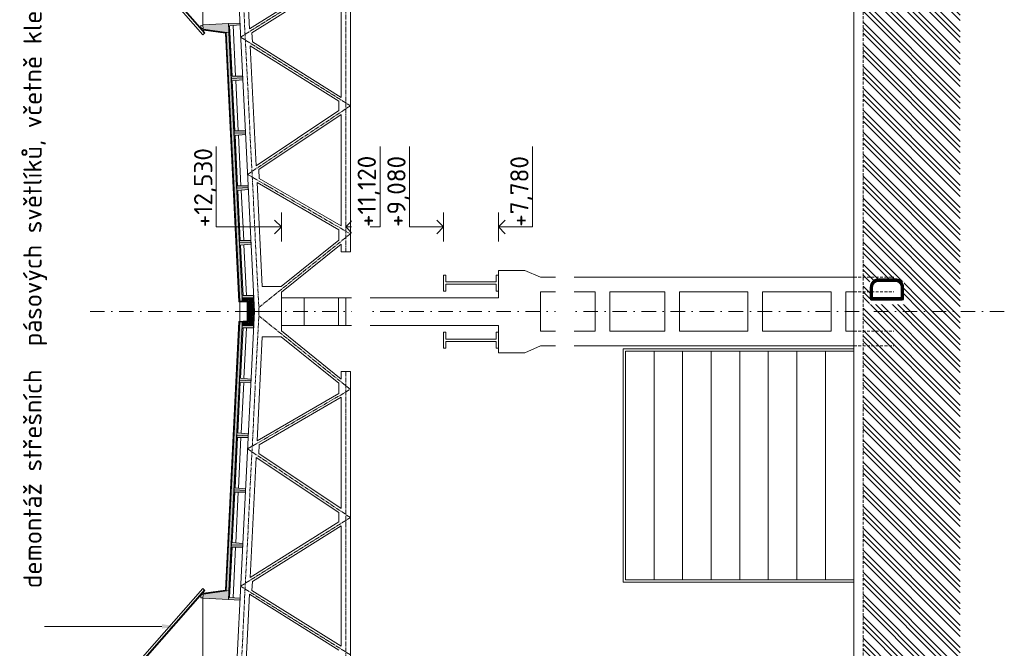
# Model space of a CAD drawing. Header units: millimetres. Extents: x -29085 to 3627694, y -159961 to 2281735.
# Tile 71 of 229: x 147219 to 168764, y 132224 to 145964. Entities that reach past the tile are written whole.
import ezdxf
from ezdxf import colors
from ezdxf.entities.mleader import LeaderData, LeaderLine
from ezdxf.math import Vec2, Vec3

# ---------------------------------------------------------------- set-up
doc = ezdxf.new("R2010")
doc.units = ezdxf.units.MM
for name, pattern in [('AM_DIN_G_W050', [13.75, 9.75, -1.5, 1, -1.5]), ('CARKOVANA', [5, 3, -2]), ('CENTERX2', [101.6, 63.5, -12.7, 12.7, -12.7]), ('DASHDOT', [25.4, 12.7, -6.35, 0, -6.35]), ('HIDDEN', [9.525, 6.35, -3.175])]:
    doc.linetypes.add(name, pattern=pattern)
for name, color, linetype, lineweight in [('A99_N_sraf', 252, 'Continuous', 0), ('A99_N_txt-popis-200', 240, 'Continuous', 5), ('A99_N_txt-popis-50', 240, 'Continuous', 9), ('A99_S_kce-demolice', 30, 'Continuous', 20), ('A99_S_kce-pohl', 7, 'Continuous', 5), ('A99_S_kce-rez-sil', 7, 'Continuous', 15), ('A99_S_kce-rez-ten', 7, 'Continuous', 9), ('A99_S_koty-200-vysk', 160, 'Continuous', 9), ('A99_S_osy', 1, 'CENTERX2', 5), ('A99_S_sraf', 252, 'Continuous', 9)]:
    doc.layers.add(name, color=color, linetype=linetype, lineweight=lineweight)
doc.styles.add('A99_popis', font='isocpeur.ttf')
doc.styles.add('ad_popis 100', font='isocpeur.ttf', dxfattribs={"height": 200})
pattern_1 = [(135, (155363.95, 93373.25), (-35.35534, -35.35534), []), (135, (155363.95, 93387.394), (-35.35534, -35.35534), []), (135, (155363.95, 93415.68), (-49.497475, -21.213203), [20, -10, 0, -10])]
pattern_2 = [(137.86, (152077.84, 121899.01), (-26.83778, -29.660305), []), (92.86, (152062.357, 121943.362), (-29.660305, 26.837778), [5, -51.56854]), (137.86, (152062.108, 121948.356), (-26.83778, -29.660305), [5, -35]), (182.86, (152058.4, 121951.71), (-26.837778, -29.660305), [5, -51.56854]), (227.86, (152053.406, 121951.46), (29.660305, -26.83778), [5, -35]), (92.86, (152050.3, 121942.76), (-29.660305, 26.837778), [5, -51.56854]), (137.86, (152054.01, 121939.405), (-26.83778, -29.660305), [5, -35]), (182.86, (152059.002, 121939.655), (-26.837778, -29.660305), [5, -51.56854]), (227.86, (152062.357, 121943.362), (29.660305, -26.83778), [5, -35]), (137.86, (152045.08, 121955.62), (-26.83778, -29.660305), [10, -30])]

msp = doc.modelspace()

# ---------------------------------------------------------------- hatches: boundary and pattern name
at = {"layer": 'A99_N_sraf', "lineweight": 0, "transparency": 33554687}
h = msp.add_hatch(dxfattribs=at)
h.set_pattern_fill('ZELEZOBETON', color=256, scale=10)
h.set_pattern_definition([(45, (-137246.05, -449416.75), (-35.355339, 35.355339), []), (45, (-137231.91, -449416.75), (-35.355339, 35.355339), []), (45, (-137203.623, -449416.75), (-21.2132034, 49.4974747), [20, -10, 0, -10])])
h.paths.add_polyline_path([(152339, 139583.3), (152304, 139583.3), (152304, 139363.3), (152089, 139353.3), (152089, 139283.3), (152339, 139283.3)])
h.paths.add_polyline_path([(152339, 139883.3), (152089, 139883.3), (152089, 139813.3), (152304, 139803.3), (152304, 139583.3), (152339, 139583.3)])
at = {"layer": 'A99_S_kce-demolice', "lineweight": 0}
h = msp.add_hatch(dxfattribs=at)
h.set_pattern_fill('BETON-LEHKY', color=256, scale=10, style=0)
h.set_pattern_definition([(45, (-86056.908, 94283.252), (-28.284271, 28.284271), []), (0, (-86011.84, 94296.5), (28.2842712, 28.2842712), [5, -51.5685425]), (45, (-86006.84, 94296.5), (-28.284271, 28.284271), [5, -35]), (90, (-86003.303, 94300.036), (-28.2842712, 28.2842712), [5, -51.5685425]), (135, (-86003.303, 94305.036), (-28.284271, -28.284271), [5, -35]), (0, (-86011.84, 94308.572), (28.2842712, 28.2842712), [5, -51.5685425]), (45, (-86015.375, 94305.036), (-28.284271, 28.284271), [5, -35]), (90, (-86015.375, 94300.036), (-28.2842712, 28.2842712), [5, -51.5685425]), (135, (-86011.84, 94296.5), (-28.284271, -28.284271), [5, -35]), (45, (-85998.732, 94313.143), (-28.284271, 28.284271), [10, -30])])
h.paths.add_polyline_path([(152304, 139803.3), (152219.5, 139807.2), (152219, 139359.3), (152304, 139363.3)])
at = {"layer": 'A99_S_sraf', "linetype": 'Continuous', "lineweight": 0}
h = msp.add_hatch(dxfattribs=at)
h.set_pattern_fill('ZEM_PUVODNI', color=256, scale=85)
h.set_pattern_definition([(135, (-86071.05, 89198.25), (-240.4163, -240.4163), []), (135, (-86071.05, 89318.46), (-240.4163, -240.4163), []), (135, (-86071.05, 89438.67), (-240.4163, -240.4163), [])])
h.paths.add_polyline_path([(165674, 76738.3), (165674, 89258.3), (165674, 93393.3), (166229, 93393.3), (166229, 93683.3), (165674, 93683.3), (165674, 178108.3), (167799, 178108.3), (167799, 76738.3)])

# ---------------------------------------------------------------- linework, layer by layer
at = {"layer": 'A99_N_sraf', "linetype": 'Continuous', "lineweight": 0, "ltscale": 2, "transparency": 33554562}
msp.add_lwpolyline([(152089, 139883.3), (152339, 139883.3), (152339, 139283.3), (152089, 139283.3), (152089, 139353.3), (152304, 139363.3), (152304, 139803.3), (152089, 139813.3)], close=True, dxfattribs=at)
for points in [[(152219, 139583.3), (152219, 139807.2), (152021.9, 139816.4)], [(152219, 139583.3), (152219, 139359.3), (152021.9, 139350.1)]]:
    msp.add_lwpolyline(points, dxfattribs=at)
at = {"layer": 'A99_S_kce-demolice', "lineweight": 9}
msp.add_lwpolyline([(151233.6, 145772.1), (151229.5, 145842), (151184.5, 145839.4), (151188.7, 145769.5)], close=True, dxfattribs=at)
at = {"layer": 'A99_S_kce-pohl', "lineweight": 5}
for p, q in [((154254, 141058.4), (154254, 140888.6)), ((154254, 138108.1), (154254, 138277.9))]:
    msp.add_line(p, q, dxfattribs=at)
at = {"layer": 'A99_S_kce-pohl'}
for p, q in [((157694, 140483.3), (157694, 139883.3)), ((157694, 140483.3), (158274.3, 140483.3)), ((158614, 140333.3), (158274.3, 140483.3)), ((158614, 140333.3), (165474, 140333.3)), ((157694, 139883.3), (152974.4, 139883.3)), ((158614, 140013.3), (159814, 140013.3)), ((158614, 140013.3), (158614, 139153.3)), ((159814, 140013.3), (159814, 139153.3)), ((160134, 140013.3), (160134, 139153.3)), ((160134, 140013.3), (161334, 140013.3)), ((161334, 140013.3), (161334, 139153.3)), ((161654, 140013.3), (161654, 139153.3)), ((161654, 140013.3), (163154, 140013.3)), ((163154, 140013.3), (163154, 139153.3)), ((163474, 140013.3), (163474, 139153.3)), ((163474, 140013.3), (164974, 140013.3)), ((164974, 140013.3), (164974, 139153.3)), ((165294, 140013.3), (165294, 139153.3)), ((165294, 140013.3), (165474, 140013.3)), ((157694, 139283.3), (152974.4, 139283.3)), ((157694, 138683.3), (157694, 139283.3)), ((158614, 139153.3), (159814, 139153.3)), ((160134, 139153.3), (161334, 139153.3)), ((161654, 139153.3), (163154, 139153.3)), ((163474, 139153.3), (164974, 139153.3)), ((165294, 139153.3), (165474, 139153.3)), ((158614, 138833.3), (158274.3, 138683.3)), ((158614, 138833.3), (165474, 138833.3)), ((157694, 138683.3), (158274.3, 138683.3))]:
    msp.add_line(p, q, dxfattribs=at)
at = {"layer": 'A99_S_kce-pohl', "lineweight": 0}
for p, q in [((152944, 139503.3), (152944, 140005.6)), ((152944, 139663.3), (152944, 139160.9))]:
    msp.add_line(p, q, dxfattribs=at)
at = {"layer": 'A99_S_kce-pohl', "lineweight": 5}
for points in [[(151904, 148583.3), (152354, 139583.3)], [(152114.5, 148378.1), (152245.3, 145761.8)], [(154204, 146986), (152245.3, 145761.8)], [(154254, 146899.3), (152299.5, 145677.8)], [(154254, 146899.3), (154254, 144267.2)], [(152299.5, 145677.8), (152309.3, 145482.6)], [(152309.3, 145482.6), (154254, 144267.2)], [(152263.7, 145393.2), (152394.8, 142770.6)], [(152263.7, 145393.2), (154204, 144180.5)], [(154204, 144180.5), (154204, 143976.7)], [(154204, 143976.7), (152394.8, 142770.6)], [(154254, 143889.8), (152449.1, 142686.6)], [(154254, 143889.8), (154254, 141456.6)], [(152449.1, 142686.6), (152458.7, 142493.8)], [(152458.7, 142493.8), (154254, 141456.6)], [(152413.1, 142404.6), (152526.7, 140133.3)], [(152413.1, 142404.6), (154204, 141370)], [(154204, 141370), (154204, 141146.5)], [(154204, 141146.5), (152943.1, 140133.3)], [(154254, 141058.4), (152944, 140005.6)], [(152943.1, 140133.3), (152526.7, 140133.3)], [(152944, 139583.3), (152944, 140005.6)], [(151904, 130583.3), (152354, 139583.3)], [(152944, 139583.3), (152944, 139160.9)], [(152413.1, 136761.9), (152526.7, 139033.3)], [(152943.1, 139033.3), (152526.7, 139033.3)], [(154204, 138020), (152943.1, 139033.3)], [(154254, 138108.1), (152944, 139160.9)], [(154204, 137796.6), (154204, 138020)], [(152413.1, 136761.9), (154204, 137796.6)], [(152458.7, 136672.7), (154254, 137710)], [(154254, 135276.7), (154254, 137710)], [(152449.1, 136479.9), (152458.7, 136672.7)], [(152263.7, 133773.3), (152394.8, 136395.9)], [(154204, 135189.8), (152394.8, 136395.9)], [(154254, 135276.7), (152449.1, 136479.9)], [(154204, 134986), (154204, 135189.8)], [(152263.7, 133773.3), (154204, 134986)], [(152309.3, 133683.9), (154254, 134899.3)], [(154254, 132267.2), (154254, 134899.3)], [(152299.5, 133488.7), (152309.3, 133683.9)], [(152114.5, 130788.4), (152245.3, 133404.7)], [(154204, 132180.5), (152245.3, 133404.7)], [(154254, 132267.2), (152299.5, 133488.7)]]:
    msp.add_lwpolyline(points, dxfattribs=at)
at = {"layer": 'A99_S_kce-pohl', "color": 253, "linetype": 'AM_DIN_G_W050', "lineweight": 0, "ltscale": 10}
for points in [[(152003.8, 148588.2), (152453.8, 139588.2)], [(152003.8, 130578.3), (152453.8, 139578.3)]]:
    msp.add_lwpolyline(points, dxfattribs=at)
at = {"layer": 'A99_S_kce-pohl'}
for points in [[(165474, 138768.3), (160424, 138768.3), (160424, 133668.3), (165474, 133668.3)], [(165474, 138718.3), (160474, 138718.3), (160474, 133718.3), (165474, 133718.3)]]:
    msp.add_lwpolyline(points, close=True, dxfattribs=at)
for points in [[(161099, 138718.3), (161099, 138718.3), (161099, 133718.3)], [(161724, 138718.3), (161724, 138718.3), (161724, 133718.3)], [(162349, 138718.3), (162349, 138718.3), (162349, 133718.3)], [(162974, 138718.3), (162974, 138718.3), (162974, 133718.3)], [(163599, 138718.3), (163599, 138718.3), (163599, 133718.3)], [(164224, 138718.3), (164224, 138718.3), (164224, 133718.3)], [(164849, 138718.3), (164849, 138718.3), (164849, 133718.3)]]:
    msp.add_lwpolyline(points, dxfattribs=at)
at = {"layer": 'A99_S_kce-rez-sil'}
for p, q in [((156494, 140383.3), (156494, 140033.3)), ((156494, 140383.3), (156544, 140383.3)), ((156544, 140383.3), (156544, 140233.3)), ((157694, 140383.3), (157644, 140383.3)), ((157644, 140383.3), (157644, 140233.3)), ((157694, 140383.3), (157694, 140033.3)), ((156544, 140233.3), (157644, 140233.3)), ((156544, 140183.3), (157644, 140183.3)), ((156544, 140033.3), (156544, 140183.3)), ((157644, 140033.3), (157644, 140183.3)), ((152944, 139363.3), (152944, 139963.3)), ((153444, 139283.3), (153444, 139883.3)), ((156494, 140033.3), (156544, 140033.3)), ((157694, 140033.3), (157644, 140033.3)), ((156494, 138783.3), (156494, 139133.3)), ((156494, 139133.3), (156544, 139133.3)), ((156544, 139133.3), (156544, 138983.3)), ((156544, 138983.3), (157644, 138983.3)), ((157694, 139133.3), (157644, 139133.3)), ((157644, 139133.3), (157644, 138983.3)), ((157694, 138783.3), (157694, 139133.3)), ((156494, 138783.3), (156544, 138783.3)), ((156544, 138783.3), (156544, 138933.3)), ((156544, 138933.3), (157644, 138933.3)), ((157644, 138783.3), (157644, 138933.3)), ((157694, 138783.3), (157644, 138783.3))]:
    msp.add_line(p, q, dxfattribs=at)
at = {"layer": 'A99_S_kce-rez-sil', "lineweight": 9}
msp.add_line((152339, 139583.3), (152944, 139583.3), dxfattribs=at)
at = {"layer": 'A99_S_kce-rez-sil'}
msp.add_lwpolyline([(153444, 139883.3), (153444, 139283.3), (152944, 139283.3), (152944, 139883.3)], close=True, dxfattribs=at)
at = {"layer": 'A99_S_kce-rez-sil', "color": 7, "linetype": 'HIDDEN', "lineweight": 5, "ltscale": 10}
for points in [[(165474, 139153.3), (166344, 139153.3)], [(165474, 138833.3), (166344, 138833.3)]]:
    msp.add_lwpolyline(points, dxfattribs=at)
at = {"layer": 'A99_S_kce-rez-ten', "linetype": 'HIDDEN', "lineweight": 5, "ltscale": 10}
msp.add_line((165674, 93683.3), (165674, 178108.3), dxfattribs=at)
at = {"layer": 'A99_S_kce-rez-ten', "lineweight": 13}
msp.add_line((165474, 121013.3), (165474, 176133.3), dxfattribs=at)
at = {"layer": 'A99_S_kce-rez-ten', "lineweight": 0}
for points in [[(152098.7, 144691.9), (151849, 144679.4), (151789.2, 145877.9), (152038.8, 145890.4), (152040.8, 145850.4), (151811.6, 145829), (151866.5, 144730.3), (152096.7, 144731.8)], [(152158.6, 143493.4), (151908.9, 143480.9), (151849, 144679.4), (152098.7, 144691.9), (152100.7, 144651.9), (151871.5, 144630.5), (151926.4, 143531.8), (152156.6, 143533.3)], [(152218.5, 142294.9), (151968.8, 142282.4), (151908.9, 143480.9), (152158.6, 143493.4), (152160.6, 143453.4), (151931.4, 143432), (151986.3, 142333.3), (152216.5, 142334.8)], [(152278.3, 141096.4), (152028.7, 141083.9), (151968.8, 142282.4), (152218.5, 142294.9), (152220.5, 142254.9), (151991.3, 142233.5), (152046.1, 141134.8), (152276.3, 141136.3)], [(152278.3, 138070.1), (152028.7, 138082.6), (151968.8, 136884.1), (152218.5, 136871.6), (152220.5, 136911.6), (151991.3, 136933), (152046.1, 138031.7), (152276.3, 138030.2)], [(152218.5, 136871.6), (151968.8, 136884.1), (151908.9, 135685.6), (152158.6, 135673.1), (152160.6, 135713.1), (151931.4, 135734.5), (151986.3, 136833.2), (152216.5, 136831.7)], [(152158.6, 135673.1), (151908.9, 135685.6), (151849, 134487.1), (152098.7, 134474.6), (152100.7, 134514.6), (151871.5, 134536), (151926.4, 135634.7), (152156.6, 135633.2)], [(152098.7, 134474.6), (151849, 134487.1), (151789.2, 133288.6), (152038.8, 133276.1), (152040.8, 133316.1), (151811.6, 133337.5), (151866.5, 134436.2), (152096.7, 134434.7)]]:
    msp.add_lwpolyline(points, close=True, dxfattribs=at)
at = {"layer": 'A99_S_kce-rez-ten', "lineweight": 9}
for points in [[(152098.7, 144691.9), (152096.7, 144731.8), (151866.5, 144730.3), (151811.6, 145829), (152040.8, 145850.4), (152038.8, 145890.4), (151789.2, 145877.9)], [(152098.7, 144691.9), (152100.7, 144651.9), (151871.5, 144630.5), (151926.4, 143531.8), (152156.6, 143533.3), (152158.6, 143493.4), (152158.6, 143493.4)], [(152218.5, 142294.9), (152216.5, 142334.8), (151986.3, 142333.3), (151931.4, 143432), (152160.6, 143453.4), (152158.6, 143493.4), (152158.6, 143493.4)], [(152218.5, 142294.9), (152220.5, 142254.9), (151991.3, 142233.5), (152046.1, 141134.8), (152276.3, 141136.3), (152278.3, 141096.4), (152278.3, 141096.4)], [(152354, 139583.3), (152336.2, 139937.8), (152106, 139936.3), (152051.1, 141035), (152280.3, 141056.4), (152278.3, 141096.4), (152278.3, 141096.4)], [(152354, 139583.3), (152336.2, 139228.7), (152106, 139230.2), (152051.1, 138131.6), (152280.3, 138110.1), (152278.3, 138070.1), (152278.3, 138070.1)], [(152218.5, 136871.6), (152220.5, 136911.6), (151991.3, 136933), (152046.1, 138031.7), (152276.3, 138030.2), (152278.3, 138070.1), (152278.3, 138070.1)], [(152218.5, 136871.6), (152216.5, 136831.7), (151986.3, 136833.2), (151931.4, 135734.5), (152160.6, 135713.1), (152158.6, 135673.1), (152158.6, 135673.1)], [(152098.7, 134474.6), (152100.7, 134514.6), (151871.5, 134536), (151926.4, 135634.7), (152156.6, 135633.2), (152158.6, 135673.1), (152158.6, 135673.1)], [(152098.7, 134474.6), (152096.7, 134434.7), (151866.5, 134436.2), (151811.6, 133337.5), (152040.8, 133316.1), (152038.8, 133276.1), (151789.2, 133288.6)]]:
    msp.add_lwpolyline(points, dxfattribs=at)
at = {"layer": 'A99_S_kce-rez-ten', "lineweight": 0}
for points in [[(152083.5, 139885.1), (151794, 145679.6)], [(152083.5, 139885.3), (152083.5, 139813.5)], [(152088.5, 139885.3), (152088.5, 139813.3)], [(152199, 139583.3), (152199, 139788.1), (152012.9, 139796.8)], [(152219, 139583.3), (152219, 139807.2), (152013.8, 139816.7)], [(152199, 139583.3), (152199, 139378.4), (152012.9, 139369.7)], [(152219, 139583.3), (152219, 139359.3), (152013.8, 139349.8)], [(152083.5, 139281.4), (151794, 133486.9)], [(152083.5, 139281.2), (152083.5, 139353)], [(152088.5, 139281.2), (152088.5, 139353.2)]]:
    msp.add_lwpolyline(points, dxfattribs=at)
at = {"layer": 'A99_S_kce-rez-ten', "linetype": 'CARKOVANA', "lineweight": 0, "ltscale": 15}
for points, const_width in [([(152086, 139885.3), (151796.6, 145678)], 5), ([(152086, 139885.3), (152086, 139813.4)], 5), ([(152209, 139583.3), (152209, 139797.7), (152022.4, 139806.3)], 20), ([(152209, 139583.3), (152209, 139368.8), (152022.4, 139360.2)], 20), ([(152086, 139281.2), (151796.6, 133488.5)], 5), ([(152086, 139281.2), (152086, 139353.1)], 5)]:
    msp.add_lwpolyline(points, dxfattribs=dict(at, const_width=const_width))
at = {"layer": 'A99_S_kce-rez-ten', "lineweight": 5}
for points in [[(151941.6, 144730.8), (151886.4, 145836)], [(151946.2, 144637.5), (152001.5, 143532.3)], [(152061.3, 142333.8), (152006.1, 143439)], [(152121.2, 141135.3), (152066, 142240.5)], [(152181.1, 139936.8), (152125.9, 141041.9)], [(152034, 139368.3), (152034, 139798.3)], [(152181.1, 139229.7), (152125.9, 138124.6)], [(152121.2, 138031.2), (152066, 136926)], [(152061.3, 136832.7), (152006.1, 135727.5)], [(152001.5, 135634.2), (151946.2, 134529)], [(151941.6, 134435.7), (151886.4, 133330.5)]]:
    msp.add_lwpolyline(points, dxfattribs=at)
at = {"layer": 'A99_S_koty-200-vysk', "ltscale": 2}
for p, q in [((151516.2, 141436.1), (151516.2, 143192.6)), ((155102.9, 141436.1), (155102.9, 143192.6)), ((155745, 141436.1), (155745, 143192.6)), ((158442.9, 141436.1), (158442.9, 143192.6)), ((152944, 141436.1), (152794, 141585.6)), ((152944, 141118.8), (152944, 141753.4)), ((154354, 141436.1), (154503.9, 141585.6)), ((156494, 141436.1), (156344, 141585.6)), ((156494, 141118.8), (156494, 141753.4)), ((157694, 141118.8), (157694, 141753.4)), ((157694, 141436.1), (157843.9, 141585.6)), ((152944, 141436.1), (151516.2, 141436.1)), ((152944, 141436.1), (152794, 141286.5)), ((154354, 141436.1), (155102.9, 141436.1)), ((154354, 141436.1), (154503.9, 141286.5)), ((156494, 141436.1), (155745, 141436.1)), ((156494, 141436.1), (156344, 141286.5)), ((157694, 141436.1), (158442.9, 141436.1)), ((157694, 141436.1), (157843.9, 141286.5))]:
    msp.add_line(p, q, dxfattribs=at)
at = {"layer": 'A99_S_osy', "linetype": 'DASHDOT', "lineweight": 5, "ltscale": 25}
msp.add_lwpolyline([(168763.8, 139583.3), (148743.8, 139583.3)], dxfattribs=at)

# ---------------------------------------------------------------- texts
at = {"layer": 'A99_S_koty-200-vysk', "ltscale": 2, "style": 'A99_popis'}
for s, p in [('+12,530', (151433.5, 141428.3)), ('+11,120 ', (155013.2, 141433.3)), ('+9,080', (155662.3, 141433.3)), ('+7,780', (158353.2, 141438.3))]:
    msp.add_text(s, height=400, rotation=90, dxfattribs=at).set_placement(p)

# ---------------------------------------------------------------- next in the draw order: texts
at = {"layer": 'A99_N_txt-popis-200', "color": 1, "lineweight": 0, "insert": (165820.5, 139743.3), "char_height": 750, "width": 491.277, "attachment_point": 1, "rotation": 90, "style": 'ad_popis 100', "bg_fill": 3, "box_fill_scale": 1, "bg_fill_color": 256, "bg_fill_transparency": 0}
msp.add_mtext('D', dxfattribs=at)

# ---------------------------------------------------------------- next in the draw order: leaders
at = {"layer": 'A99_N_txt-popis-50', "lineweight": 9}
ml = msp.add_multileader_mtext('Standard', dxfattribs=at)
ml.set_content('\\A1;{\\C256;demontáž střešních  panelů PUR + polykarbonát, tl.40mm, včetně klempířských výrobků}', color=1, style='A99_popis')
ml.set_leader_properties(color=256, linetype='ByLayer', lineweight=-1)
ml.build(insert=Vec2(0, 0))
ml.multileader.update_dxf_attribs({"dogleg_length": 1, "arrow_head_size": 300, "scale": 200})
ctx = ml.context
ctx.base_point, ctx.scale, ctx.char_height, ctx.arrow_head_size, ctx.landing_gap_size, ctx.plane_origin, ctx.plane_x_axis, ctx.plane_y_axis = Vec3(147558.9, 101197.9), 200, 400, 300, 250, Vec3(153365, 104357.9), Vec3(0, 1), Vec3(-1, 0)
notes = []
notes.append((ctx, [(0, (1, 1, 0), (147558.9, 100612.9), (0, 1), 585, [(0, [(151669, 100612.9)], 0, [])])]))
ctx.mtext.insert, ctx.mtext.text_direction, ctx.mtext.rotation, ctx.mtext.width, ctx.mtext.flow_direction = Vec3(147298.9, 101447.9), Vec3(0, 1), 1.5707963, 10901.433, 5
ctx.mtext.has_bg_fill, ctx.mtext.bg_color, ctx.mtext.bg_scale_factor, ctx.mtext.bg_transparency, ctx.mtext.use_window_bg_color = 1, -1073741824, 1, 0, 1
ml = msp.add_multileader_mtext('Standard', dxfattribs=at)
ml.set_content('\\A1;{\\C256;demontáž pásového prosvětlení z polykarbonátu}', color=1, style='A99_popis')
ml.set_leader_properties(color=256, linetype='ByLayer', lineweight=-1)
ml.build(insert=Vec2(0, 0))
ml.multileader.update_dxf_attribs({"dogleg_length": 1, "arrow_head_size": 300, "scale": 200})
ctx = ml.context
ctx.base_point, ctx.scale, ctx.char_height, ctx.arrow_head_size, ctx.landing_gap_size, ctx.plane_origin, ctx.plane_x_axis, ctx.plane_y_axis = Vec3(154744.8, 86530.6), 200, 400, 300, 250, Vec3(160550.8, 88883.3), Vec3(0, 1), Vec3(-1, 0)
notes.append((ctx, [(1, (1, 1, 0), (154744.8, 92295.6), (0, -1), 585, [(0, [(154759.8, 93398.3)], 0, [])])]))
ctx.mtext.insert, ctx.mtext.text_direction, ctx.mtext.rotation, ctx.mtext.width, ctx.mtext.flow_direction = Vec3(154484.8, 86780.6), Vec3(0, 1), 1.5707963, 5217.251, 5
ctx.mtext.has_bg_fill, ctx.mtext.bg_color, ctx.mtext.bg_scale_factor, ctx.mtext.bg_transparency, ctx.mtext.use_window_bg_color = 1, -1073741824, 1, 0, 1
ml = msp.add_multileader_mtext('Standard', dxfattribs=at)
ml.set_content('\\A1;{\\C256;demontáž stěnových panelů PUR, tl.40mm, včetně klempířských výrobků}', color=1, style='A99_popis')
ml.set_leader_properties(color=256, linetype='ByLayer', lineweight=-1)
ml.build(insert=Vec2(0, 0))
ml.multileader.update_dxf_attribs({"dogleg_length": 1, "arrow_head_size": 300, "scale": 200})
ctx = ml.context
ctx.base_point, ctx.scale, ctx.char_height, ctx.arrow_head_size, ctx.landing_gap_size, ctx.plane_origin, ctx.plane_x_axis, ctx.plane_y_axis = Vec3(159204.8, 86526.7), 200, 400, 300, 250, Vec3(165010.8, 88883.3), Vec3(0, 1), Vec3(-1, 0)
notes.append((ctx, [(1, (1, 1, 0), (159204.8, 92651.7), (0, -1), 585, [(0, [(159219.8, 93398.3)], 0, [])])]))
ctx.mtext.insert, ctx.mtext.text_direction, ctx.mtext.rotation, ctx.mtext.width, ctx.mtext.flow_direction = Vec3(158944.8, 86776.7), Vec3(0, 1), 1.5707963, 5217.251, 5
ctx.mtext.has_bg_fill, ctx.mtext.bg_color, ctx.mtext.bg_scale_factor, ctx.mtext.bg_transparency, ctx.mtext.use_window_bg_color = 1, -1073741824, 1, 0, 1
for ctx, leaders in notes:
    for number, flags, end, landing, length, lines in leaders:
        leader = LeaderData()
        leader.index, (leader.has_last_leader_line, leader.has_dogleg_vector, leader.attachment_direction) = number, flags
        leader.last_leader_point, leader.dogleg_vector, leader.dogleg_length = Vec3(end), Vec3(landing), length
        for number, points, colour, breaks in lines:
            line = LeaderLine()
            line.index, line.vertices, line.color, line.breaks = number, Vec3.list(points), colors.encode_raw_color(colour), breaks
            leader.lines.append(line)
        ctx.leaders.append(leader)

# ---------------------------------------------------------------- next in the draw order: hatches: boundary and pattern name
at = {"layer": 'A99_N_sraf', "lineweight": 0, "transparency": 33554687}
h = msp.add_hatch(dxfattribs=at)
h.set_pattern_fill('ZELEZOBETON', color=256, scale=10)
h.set_pattern_definition(pattern_1)
h.paths.add_polyline_path([(152088.5, 139885.4), (152149.5, 139888.4), (152287, 139895.3), (152338.2, 139897.9), (152336.2, 139937.8), (152106, 139936.3), (152051.1, 141035), (152280.3, 141056.4), (152276.3, 141136.3), (152046.1, 141134.8), (151991.3, 142233.5), (152220.4, 142254.9), (152216.4, 142334.8), (151986.3, 142333.3), (151931.4, 143432), (152160.4, 143453.4), (152156.4, 143533.3), (151926.4, 143531.8), (151871.5, 144630.5), (152100.7, 144651.9), (152096.5, 144731.8), (151866.5, 144730.3), (151811.6, 145829), (152040.6, 145850.4), (152038.6, 145890.4), (151229.9, 145850), (151234.3, 145760.1), (151799.1, 145678.2)])
at = {"layer": 'A99_N_sraf', "linetype": 'Continuous', "lineweight": 0, "ltscale": 2, "transparency": 33554562}
h = msp.add_hatch(dxfattribs=at)
h.set_pattern_fill('BETON-LEHKY', color=256, scale=10)
h.set_pattern_definition(pattern_2)
h.paths.add_polyline_path([(152032.6, 139802.5), (151739.7, 145665.2), (151794.6, 145667.9), (152087.5, 139805.2)])
at = {"layer": 'A99_N_sraf', "lineweight": 0, "transparency": 33554687}
h = msp.add_hatch(dxfattribs=at)
h.set_pattern_fill('ZELEZOBETON', color=256, scale=10)
h.set_pattern_definition(pattern_1)
h.paths.add_polyline_path([(152088.5, 139281.1), (152149.5, 139278.1), (152287, 139271.2), (152338.2, 139268.6), (152336.2, 139228.7), (152106, 139230.2), (152051.1, 138131.6), (152280.3, 138110.1), (152276.3, 138030.2), (152046.1, 138031.7), (151991.3, 136933), (152220.4, 136911.6), (152216.4, 136831.7), (151986.3, 136833.2), (151931.4, 135734.5), (152160.4, 135713.1), (152156.4, 135633.2), (151926.4, 135634.7), (151871.5, 134536), (152100.7, 134514.6), (152096.5, 134434.7), (151866.5, 134436.2), (151811.6, 133337.5), (152040.6, 133316.1), (152038.6, 133276.1), (151229.9, 133316.5), (151234.3, 133406.4), (151799.1, 133488.3)])
at = {"layer": 'A99_N_sraf', "linetype": 'Continuous', "lineweight": 0, "ltscale": 2, "transparency": 33554562}
h = msp.add_hatch(dxfattribs=at)
h.set_pattern_fill('BETON-LEHKY', color=256, scale=10)
h.set_pattern_definition(pattern_2)
h.paths.add_polyline_path([(152031.9, 139350.6), (151739.7, 133501.3), (151794.6, 133498.6), (152087.1, 139353.2)])

# ---------------------------------------------------------------- next in the draw order: linework, layer by layer
at = {"layer": 'A99_S_kce-demolice', "lineweight": 9}
for points in [[(151223.4, 145634.6), (151272.3, 145677.5)], [(151223.4, 133533.4), (151272.3, 133490.6)]]:
    msp.add_lwpolyline(points, dxfattribs=at)
msp.add_lwpolyline([(151233.6, 133395.9), (151229.5, 133326), (151184.5, 133328.7), (151188.7, 133398.6)], close=True, dxfattribs=at)
at = {"layer": 'A99_S_kce-pohl', "lineweight": 5}
for p, q in [((154254, 140888.6), (154454, 140888.6)), ((154254, 138277.9), (154454, 138277.9))]:
    msp.add_line(p, q, dxfattribs=at)
at = {"layer": 'A99_S_kce-pohl', "color": 253, "linetype": 'AM_DIN_G_W050', "lineweight": 0, "ltscale": 10}
for points in [[(154354, 140888.6), (154354, 140888.6), (154354, 148583.3)], [(154454, 147083.3), (152054, 145583.3)], [(152054, 145583.3), (154454, 144083.3), (152204, 142583.3), (154454, 141283.3)], [(154454, 141283.3), (152449.6, 139672.5)], [(154454, 137883.3), (152449.6, 139494)], [(154354, 138277.9), (154354, 138277.9), (154354, 130583.3)], [(152054, 133583.3), (154454, 135083.3), (152204, 136583.3), (154454, 137883.3)], [(154454, 132083.3), (152054, 133583.3)]]:
    msp.add_lwpolyline(points, dxfattribs=at)
at = {"layer": 'A99_S_kce-pohl', "lineweight": 5}
for points in [[(154454, 148583.3), (154454, 140888.6)], [(154454, 130583.3), (154454, 138277.9)]]:
    msp.add_lwpolyline(points, dxfattribs=at)
at = {"layer": 'A99_S_kce-rez-sil', "color": 7, "linetype": 'HIDDEN', "lineweight": 5, "ltscale": 10}
for points in [[(165474, 140333.3), (166344, 140333.3)], [(165474, 140013.3), (166344, 140013.3)]]:
    msp.add_lwpolyline(points, dxfattribs=at)
at = {"layer": 'A99_S_kce-rez-sil'}
msp.add_lwpolyline([(154194, 139883.3), (154194, 139283.3), (154354, 139283.3), (154354, 139883.3)], close=True, dxfattribs=at)
at = {"layer": 'A99_S_kce-rez-ten', "lineweight": 0}
for points in [[(151229, 151318.3), (151229, 145849.8)], [(151234.3, 145760.1), (151229, 145849.8)], [(152088.5, 139885.4), (151799.1, 145678.2), (151234.3, 145760.1)], [(152032.6, 139802.5), (151738.6, 145686.9), (151239, 145759.4)], [(152012.9, 139796.8), (151719.5, 145669.5), (151239, 145739.2)], [(152088.5, 139281.1), (151799.1, 133488.3), (151232.9, 133406.2)], [(152012.9, 139369.7), (151719.5, 133497), (151239, 133427.3)], [(152032.6, 139364), (151738.6, 133479.6), (151239, 133407.1)], [(151234.3, 133408), (151229, 133318.3)], [(151229, 133318.3), (151229, 127843.3)]]:
    msp.add_lwpolyline(points, dxfattribs=at)
at = {"layer": 'A99_S_kce-rez-ten', "lineweight": 9}
for points in [[(151229.9, 145850), (151789.2, 145877.9)], [(151229.9, 133316.5), (151789.2, 133288.6)]]:
    msp.add_lwpolyline(points, dxfattribs=at)
at = {"layer": 'A99_S_kce-rez-ten', "linetype": 'CARKOVANA', "lineweight": 0, "ltscale": 15, "const_width": 20}
for points in [[(152022.6, 139802), (151729, 145678.9), (151239, 145749.4)], [(152022.6, 139364.5), (151729, 133487.6), (151239, 133417.1)]]:
    msp.add_lwpolyline(points, dxfattribs=at)

# ---------------------------------------------------------------- next in the draw order: leaders
at = {"layer": 'A99_N_txt-popis-50', "lineweight": 9}
ml = msp.add_multileader_mtext('Standard', dxfattribs=at)
ml.set_content('\\A1;{\\C256;demontáž střešních  pásových světlíků, včetně klempířských výrobků}', color=1, style='A99_popis')
ml.set_leader_properties(color=256, linetype='ByLayer', lineweight=-1)
ml.build(insert=Vec2(0, 0))
ml.multileader.update_dxf_attribs({"dogleg_length": 1, "arrow_head_size": 300, "scale": 200})
ctx = ml.context
ctx.base_point, ctx.scale, ctx.char_height, ctx.arrow_head_size, ctx.landing_gap_size, ctx.plane_origin, ctx.plane_x_axis, ctx.plane_y_axis = Vec3(147558.9, 133287.6), 200, 400, 300, 250, Vec3(153365, 136447.6), Vec3(0, 1), Vec3(-1, 0)
notes = []
notes.append((ctx, [(0, (1, 1, 0), (147558.9, 132702.6), (0, 1), 585, [(0, [(150632.5, 132702.6)], 0, [])])]))
ctx.mtext.insert, ctx.mtext.text_direction, ctx.mtext.rotation, ctx.mtext.width, ctx.mtext.flow_direction = Vec3(147298.9, 133537.6), Vec3(0, 1), 1.5707963, 5217.251, 5
ctx.mtext.has_bg_fill, ctx.mtext.bg_color, ctx.mtext.bg_scale_factor, ctx.mtext.bg_transparency, ctx.mtext.use_window_bg_color = 1, -1073741824, 1, 0, 1
for ctx, leaders in notes:
    for number, flags, end, landing, length, lines in leaders:
        leader = LeaderData()
        leader.index, (leader.has_last_leader_line, leader.has_dogleg_vector, leader.attachment_direction) = number, flags
        leader.last_leader_point, leader.dogleg_vector, leader.dogleg_length = Vec3(end), Vec3(landing), length
        for number, points, colour, breaks in lines:
            line = LeaderLine()
            line.index, line.vertices, line.color, line.breaks = number, Vec3.list(points), colors.encode_raw_color(colour), breaks
            leader.lines.append(line)
        ctx.leaders.append(leader)

# ---------------------------------------------------------------- next in the draw order: linework, layer by layer
at = {"layer": 'A99_S_kce-demolice', "lineweight": 9}
for points in [[(151223.4, 145634.6), (148635.2, 148584)], [(151263, 145669.3), (148705.2, 148584)], [(151272.3, 145677.5), (148713.4, 148593.4)], [(151223.4, 133533.4), (148635.2, 130584)], [(151263, 133498.7), (148705.2, 130584)], [(151272.3, 133490.6), (148713.4, 130574.6)]]:
    msp.add_lwpolyline(points, dxfattribs=at)

# ---------------------------------------------------------------- next in the draw order: leaders
at = {"layer": 'A99_N_txt-popis-50', "lineweight": 9}
ml = msp.add_multileader_mtext('Standard', dxfattribs=at)
ml.set_content('\\A1;{\\C256;demontáž střešních  panelů PUR, tl.40mm, včetně klempířských výrobků}', color=1, style='A99_popis')
ml.set_leader_properties(color=256, linetype='ByLayer', lineweight=-1)
ml.build(insert=Vec2(0, 0))
ml.multileader.update_dxf_attribs({"dogleg_length": 1, "arrow_head_size": 300, "scale": 200})
ctx = ml.context
ctx.base_point, ctx.scale, ctx.char_height, ctx.arrow_head_size, ctx.landing_gap_size, ctx.plane_origin, ctx.plane_x_axis, ctx.plane_y_axis = Vec3(147558.9, 112901), 200, 400, 300, 250, Vec3(153365, 116061), Vec3(0, 1), Vec3(-1, 0)
notes = []
notes.append((ctx, [(1, (1, 1, 0), (147558.9, 119026), (0, -1), 585, [(0, [(152405.8, 119026)], 0, [])])]))
ctx.mtext.insert, ctx.mtext.text_direction, ctx.mtext.rotation, ctx.mtext.width, ctx.mtext.flow_direction = Vec3(147298.9, 113151), Vec3(0, 1), 1.5707963, 5217.251, 5
ctx.mtext.has_bg_fill, ctx.mtext.bg_color, ctx.mtext.bg_scale_factor, ctx.mtext.bg_transparency, ctx.mtext.use_window_bg_color = 1, -1073741824, 1, 0, 1
for ctx, leaders in notes:
    for number, flags, end, landing, length, lines in leaders:
        leader = LeaderData()
        leader.index, (leader.has_last_leader_line, leader.has_dogleg_vector, leader.attachment_direction) = number, flags
        leader.last_leader_point, leader.dogleg_vector, leader.dogleg_length = Vec3(end), Vec3(landing), length
        for number, points, colour, breaks in lines:
            line = LeaderLine()
            line.index, line.vertices, line.color, line.breaks = number, Vec3.list(points), colors.encode_raw_color(colour), breaks
            leader.lines.append(line)
        ctx.leaders.append(leader)

# ---------------------------------------------------------------- next in the draw order: leaders
ml = msp.add_multileader_mtext('Standard', dxfattribs=at)
ml.set_content('\\A1;{\\C256;demontáž FVE}', color=1, style='A99_popis')
ml.set_leader_properties(color=256, linetype='ByLayer', lineweight=-1)
ml.build(insert=Vec2(0, 0))
ml.multileader.update_dxf_attribs({"dogleg_length": 1, "arrow_head_size": 300, "scale": 200})
ctx = ml.context
ctx.base_point, ctx.scale, ctx.char_height, ctx.arrow_head_size, ctx.landing_gap_size, ctx.plane_origin, ctx.plane_x_axis, ctx.plane_y_axis = Vec3(147558.9, 96702.9), 200, 400, 300, 250, Vec3(153365, 99862.9), Vec3(0, 1), Vec3(-1, 0)
notes = []
notes.append((ctx, [(0, (1, 1, 0), (147558.9, 96117.9), (0, 1), 585, [(0, [(151669, 96117.9)], 0, [])])]))
ctx.mtext.insert, ctx.mtext.text_direction, ctx.mtext.rotation, ctx.mtext.width, ctx.mtext.flow_direction = Vec3(147358.8, 96952.9), Vec3(0, 1), 1.5707963, 3535.122, 5
ctx.mtext.has_bg_fill, ctx.mtext.bg_color, ctx.mtext.bg_scale_factor, ctx.mtext.bg_transparency, ctx.mtext.use_window_bg_color = 1, -1073741824, 1, 0, 1
for ctx, leaders in notes:
    for number, flags, end, landing, length, lines in leaders:
        leader = LeaderData()
        leader.index, (leader.has_last_leader_line, leader.has_dogleg_vector, leader.attachment_direction) = number, flags
        leader.last_leader_point, leader.dogleg_vector, leader.dogleg_length = Vec3(end), Vec3(landing), length
        for number, points, colour, breaks in lines:
            line = LeaderLine()
            line.index, line.vertices, line.color, line.breaks = number, Vec3.list(points), colors.encode_raw_color(colour), breaks
            leader.lines.append(line)
        ctx.leaders.append(leader)

doc.saveas('drawing.dxf')
